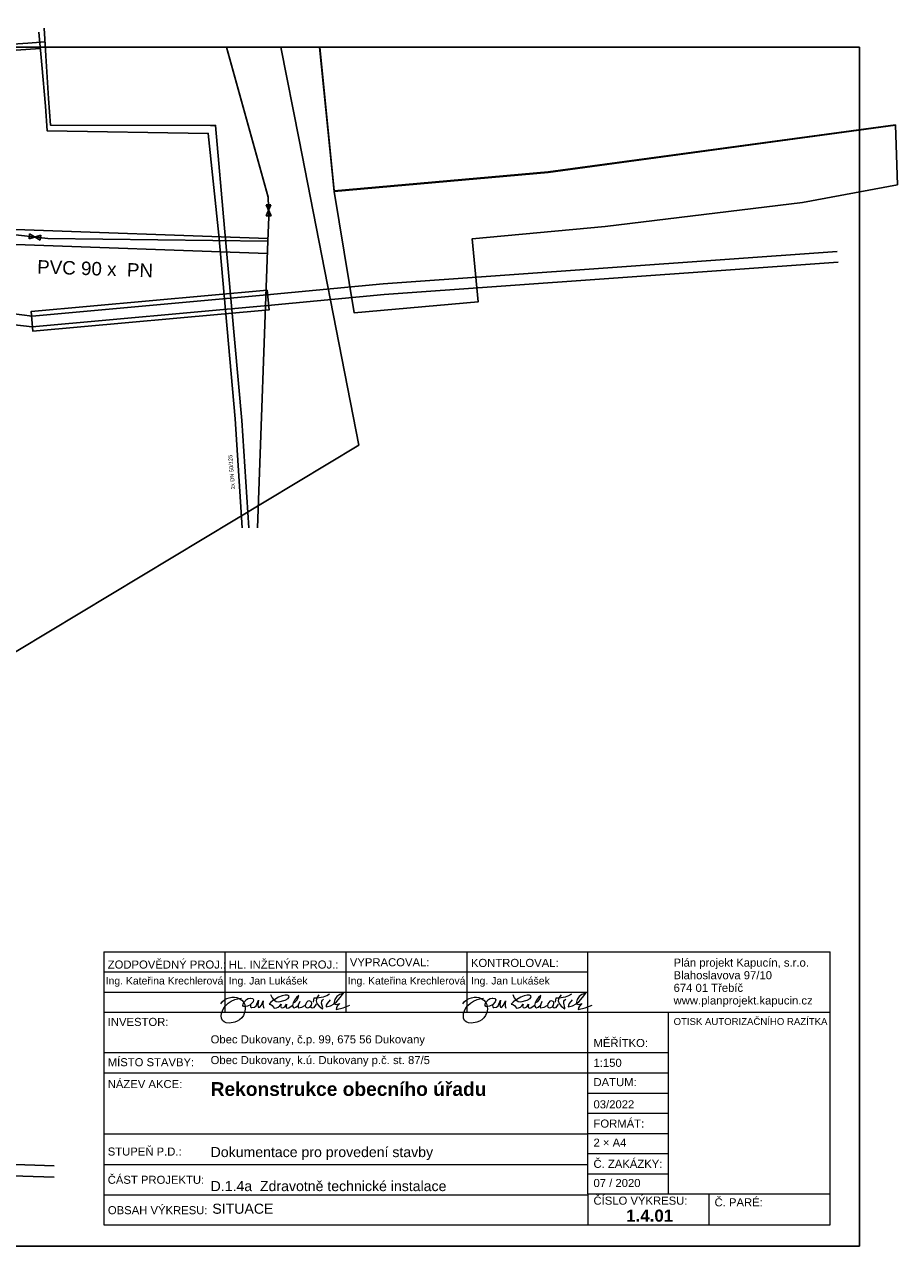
# Model space of a CAD drawing. Header units: millimetres. Extents: x -31600 to 34836, y -22665 to 23603.
# Tile 20 of 20: x 2388 to 34836, y -22051 to 23526. Entities that reach past the tile are written whole.
import ezdxf

# ---------------------------------------------------------------- set-up
doc = ezdxf.new("R2010")
doc.units = ezdxf.units.MM
doc.header["$MEASUREMENT"] = 0
doc.layers.add('--KANAL_POPIS', color=1, linetype='Continuous', lineweight=25)
doc.layers.add('--tabulka', color=7, linetype='Continuous', lineweight=20)
for name, color, linetype in [('BT_ortho', 7, 'Continuous'), ('Situace - terén', 7, 'Continuous'), ('TZB - elektroinstalace', 1, 'Continuous'), ('TZB - horkovod', 7, 'Continuous'), ('TZB - voda', 5, 'Continuous')]:
    doc.layers.add(name, color=color, linetype=linetype)
doc.styles.add('GENERATED_STYLE_1', font='arial.ttf')
doc.styles.add('GENERATED_STYLE_2', font='arialbd.ttf')
doc.styles.add('GENEROVANÝ_STYL_1', font='arial.ttf')

msp = doc.modelspace()

# ---------------------------------------------------------------- linework, layer by layer
at = {"layer": '--KANAL_POPIS'}
for p, q in [((-29578, 22691), (33422, 22691)), ((33422, -21859), (33422, 22691)), ((33422, -21859), (-29578, -21859))]:
    msp.add_line(p, q, dxfattribs=at)
at = {"layer": '--tabulka', "linetype": 'Continuous'}
for p, q in [((5331, -10916), (32331, -10916)), ((5331, -10916), (5331, -21067)), ((9831, -10916), (9831, -13166)), ((14331, -10916), (14331, -13166)), ((18831, -10916), (18831, -13166)), ((23331, -19916), (23331, -10916)), ((32331, -19916), (32331, -10916)), ((5331, -11666), (9831, -11666)), ((9831, -11666), (23331, -11666)), ((5331, -12416), (23331, -12416)), ((5331, -13166), (32331, -13166)), ((26331, -19916), (26331, -13166)), ((5331, -14666), (26331, -14666)), ((5331, -15416), (26331, -15416)), ((23331, -16166), (26331, -16166)), ((23331, -16916), (26331, -16916)), ((23331, -17692), (5331, -17692)), ((23331, -17666), (26331, -17666)), ((23331, -18416), (26331, -18416)), ((5331, -18817), (23331, -18817)), ((23331, -19166), (26331, -19166)), ((5331, -19942), (23331, -19942)), ((23331, -19916), (32331, -19916)), ((23331, -19916), (23331, -21067)), ((27831, -21067), (27831, -19916)), ((32331, -21067), (32331, -19916)), ((5331, -21067), (23331, -21067)), ((23331, -21067), (32331, -21067))]:
    msp.add_line(p, q, dxfattribs=at)
at = {"layer": '--tabulka', "linetype": 'Continuous', "flags": 128}
for points in [[(9683, -12848), (9748, -12768), (9824, -12704), (9910, -12656), (10001, -12624), (10096, -12608), (10190, -12607), (10281, -12622), (10366, -12651)], [(9885, -13554), (9803, -13522), (9745, -13466), (9710, -13390), (9699, -13300), (9709, -13206), (9741, -13107), (9793, -13007), (9866, -12912), (9960, -12824), (10074, -12749), (10210, -12690), (10366, -12651)], [(10366, -12651), (10449, -12641)], [(10366, -12651), (10463, -12712), (10538, -12798), (10573, -12872), (10591, -12957)], [(10538, -12798), (10636, -12694), (10701, -12657), (10773, -12640)], [(10773, -12640), (10794, -12639), (10871, -12655), (10904, -12703), (10881, -12778), (10791, -12876)], [(10994, -12921), (11085, -12720)], [(11085, -12720), (11058, -12888), (11079, -12973), (11103, -12985), (11131, -12977), (11197, -12901), (11261, -12746)], [(11261, -12746), (11248, -12865), (11257, -12944), (11283, -13010)], [(11655, -12708), (11549, -12786), (11478, -12859)], [(11536, -12510), (11594, -12628), (11655, -12708)], [(11687, -12687), (11655, -12708)], [(11655, -12708), (11742, -12764), (11839, -12774), (12076, -12710)], [(11963, -12555), (11831, -12609), (11687, -12687)], [(12076, -12710), (12189, -12649), (12225, -12587), (12208, -12552), (12158, -12531), (12076, -12530), (11963, -12555)], [(12424, -12714), (12373, -12819), (12348, -12913)], [(12397, -12802), (12464, -12768), (12522, -12704), (12564, -12622), (12582, -12539)], [(12582, -12539), (12497, -12614), (12424, -12714)], [(13036, -12763), (12974, -12743), (12919, -12758), (12873, -12798), (12840, -12851), (12826, -12910)], [(13124, -12793), (13151, -12626), (13179, -12627), (13250, -12625)], [(13250, -12625), (13223, -12736), (13255, -12841), (13338, -12940), (13467, -13033)], [(13250, -12625), (13497, -12587), (13625, -12544), (13726, -12480)], [(13334, -12512), (13250, -12625)], [(13467, -13033), (13471, -13002), (13432, -12830), (13437, -12749), (13461, -12712), (13506, -12677)], [(13744, -12708), (13634, -12835), (13606, -12901), (13597, -12969)], [(14002, -12579), (13927, -12693), (13888, -12845)], [(13988, -12776), (14127, -12623), (14247, -12452)], [(14247, -12452), (14109, -12500), (14002, -12579)], [(18683, -12848), (18748, -12768), (18824, -12704), (18910, -12656), (19001, -12624), (19096, -12608), (19190, -12607), (19281, -12622), (19366, -12651)], [(18885, -13554), (18803, -13522), (18745, -13466), (18710, -13390), (18699, -13300), (18709, -13206), (18741, -13107), (18793, -13007), (18866, -12912), (18960, -12824), (19074, -12749), (19210, -12690), (19366, -12651)], [(19366, -12651), (19449, -12641)], [(19366, -12651), (19463, -12712), (19538, -12798), (19573, -12872), (19591, -12957)], [(19538, -12798), (19636, -12694), (19701, -12657), (19773, -12640)], [(19773, -12640), (19794, -12639), (19871, -12655), (19904, -12703), (19881, -12778), (19791, -12876)], [(19994, -12921), (20085, -12720)], [(20085, -12720), (20058, -12888), (20079, -12973), (20103, -12985), (20131, -12977), (20197, -12901), (20261, -12746)], [(20261, -12746), (20248, -12865), (20257, -12944), (20283, -13010)], [(20655, -12708), (20549, -12786), (20478, -12859)], [(20536, -12510), (20594, -12628), (20655, -12708)], [(20687, -12687), (20655, -12708)], [(20655, -12708), (20742, -12764), (20839, -12774), (21076, -12710)], [(20963, -12555), (20831, -12609), (20687, -12687)], [(21076, -12710), (21189, -12649), (21225, -12587), (21208, -12552), (21158, -12531), (21076, -12530), (20963, -12555)], [(21424, -12714), (21373, -12819), (21348, -12913)], [(21397, -12802), (21464, -12768), (21522, -12704), (21564, -12622), (21582, -12539)], [(21582, -12539), (21497, -12614), (21424, -12714)], [(22036, -12763), (21974, -12743), (21919, -12758), (21873, -12798), (21840, -12851), (21826, -12910)], [(22124, -12793), (22151, -12626), (22179, -12627), (22250, -12625)], [(22250, -12625), (22223, -12736), (22255, -12841), (22338, -12940), (22467, -13033)], [(22250, -12625), (22497, -12587), (22625, -12544), (22726, -12480)], [(22334, -12512), (22250, -12625)], [(22467, -13033), (22471, -13002), (22432, -12830), (22437, -12749), (22461, -12712), (22506, -12677)], [(22744, -12708), (22634, -12835), (22606, -12901), (22597, -12969)], [(23002, -12579), (22927, -12693), (22888, -12845)], [(22988, -12776), (23127, -12623), (23247, -12452)], [(23247, -12452), (23109, -12500), (23002, -12579)], [(10592, -13050), (10569, -13179), (10524, -13288), (10462, -13377), (10385, -13447), (10298, -13500), (10204, -13537), (10008, -13565), (9885, -13554)], [(10591, -12957), (10532, -12948), (10506, -12913), (10510, -12860), (10538, -12798)], [(10785, -12888), (10673, -12938), (10591, -12957)], [(10591, -12957), (10592, -13050)], [(10785, -12888), (10782, -12914), (10794, -12969), (10811, -12988), (10836, -12993)], [(10791, -12876), (10785, -12888)], [(10791, -12885), (10785, -12888)], [(10836, -12993), (10935, -12970), (10994, -12921)], [(11478, -12859), (11544, -12875), (11595, -12909)], [(11595, -12909), (11672, -13019)], [(11672, -13019), (11751, -13002), (11819, -12971)], [(11819, -12971), (11878, -12927), (11926, -12867)], [(11926, -12867), (11901, -12945), (11925, -12994), (11984, -13001), (12058, -12959), (12126, -12865)], [(12126, -12865), (12110, -12954), (12118, -12994), (12141, -13011), (12211, -12999), (12338, -12916)], [(12348, -12913), (12377, -12979), (12417, -12999), (12476, -12977), (12554, -12916)], [(12616, -12771), (12564, -12902), (12560, -12959), (12570, -12997)], [(12570, -12997), (12699, -12976)], [(12699, -12976), (12812, -12913)], [(12826, -12910), (12825, -12921), (12845, -12979), (12892, -13002), (12953, -12994), (13011, -12960)], [(13011, -12960), (13054, -12899), (13069, -12834), (13061, -12793), (13036, -12763)], [(13226, -12863), (13180, -12942), (13130, -12998), (13074, -13011), (13011, -12960)], [(13597, -12969), (13758, -12922), (13894, -12849)], [(13888, -12845), (13894, -12849)], [(13894, -12849), (13988, -12776)], [(13894, -12849), (13975, -12875), (14040, -12864), (14109, -12835)], [(13972, -13067), (14233, -13006), (14483, -12899)], [(14014, -12935), (13985, -12996), (13972, -13067)], [(14109, -12835), (14014, -12935)], [(19592, -13050), (19569, -13179), (19524, -13288), (19462, -13377), (19385, -13447), (19298, -13500), (19204, -13537), (19008, -13565), (18885, -13554)], [(19591, -12957), (19532, -12948), (19506, -12913), (19510, -12860), (19538, -12798)], [(19785, -12888), (19673, -12938), (19591, -12957)], [(19591, -12957), (19592, -13050)], [(19785, -12888), (19782, -12914), (19794, -12969), (19811, -12988), (19836, -12993)], [(19791, -12876), (19785, -12888)], [(19791, -12885), (19785, -12888)], [(19836, -12993), (19935, -12970), (19994, -12921)], [(20478, -12859), (20544, -12875), (20595, -12909)], [(20595, -12909), (20672, -13019)], [(20672, -13019), (20751, -13002), (20819, -12971)], [(20819, -12971), (20878, -12927), (20926, -12867)], [(20926, -12867), (20901, -12945), (20925, -12994), (20984, -13001), (21058, -12959), (21126, -12865)], [(21126, -12865), (21110, -12954), (21118, -12994), (21141, -13011), (21211, -12999), (21338, -12916)], [(21348, -12913), (21377, -12979), (21417, -12999), (21476, -12977), (21554, -12916)], [(21616, -12771), (21564, -12902), (21560, -12959), (21570, -12997)], [(21570, -12997), (21699, -12976)], [(21699, -12976), (21812, -12913)], [(21826, -12910), (21825, -12921), (21845, -12979), (21892, -13002), (21953, -12994), (22011, -12960)], [(22011, -12960), (22054, -12899), (22069, -12834), (22061, -12793), (22036, -12763)], [(22226, -12863), (22180, -12942), (22130, -12998), (22074, -13011), (22011, -12960)], [(22597, -12969), (22758, -12922), (22894, -12849)], [(22888, -12845), (22894, -12849)], [(22894, -12849), (22988, -12776)], [(22894, -12849), (22975, -12875), (23040, -12864), (23109, -12835)], [(22972, -13067), (23233, -13006), (23483, -12899)], [(23014, -12935), (22985, -12996), (22972, -13067)], [(23109, -12835), (23014, -12935)]]:
    msp.add_lwpolyline(points, dxfattribs=at)
at = {"layer": 'BT_ortho'}
for points in [[(14811, 7902), (12593, 19238), (11919, 22691)], [(13355, 22691), (13899, 17326), (14640, 12822), (19252, 13230), (19030, 15566), (23977, 16024), (31304, 16919), (34836, 17575), (34760, 19788), (34758, 19804)], [(21847, 18034), (34760, 19788)], [(13899, 17326), (21847, 18034)], [(14811, 7902), (981, -425), (-196, -482)]]:
    msp.add_lwpolyline(points, dxfattribs=at)
at = {"layer": 'Situace - terén', "flags": 128}
msp.add_lwpolyline([(13359, 22691), (13901, 17343), (21849, 18051), (34762, 19805)], dxfattribs=at)
at = {"layer": 'TZB - elektroinstalace'}
for points in [[(32595, 15095), (15723, 13894), (11396, 13485), (2674, 12694), (1525, 12836), (1263, 3710), (327, -425), (-2647, -310), (-16616, -468), (-16613, 191)], [(-17014, 193), (-17017, -873), (-2652, -710), (644, -838), (1662, 3659), (1913, 12385), (2668, 12292), (11433, 13086), (15761, 13497), (32635, 14697)]]:
    msp.add_lwpolyline(points, dxfattribs=at)
msp.add_lwpolyline([(11410, 13661), (11477, 12925), (2703, 12132), (2637, 12868)], close=True, dxfattribs=at)
at = {"layer": 'TZB - horkovod', "flags": 128}
for points in [[(10728, 4832), (10463, 8820), (9822, 15961), (9492, 19777), (9303, 19777), (3350, 19794), (3276, 20779), (3180, 22367), (3121, 23391)], [(3150, 22879), (2509, 22830), (-255, 22654), (-1509, 22561), (-1521, 22691)], [(2917, 23243), (3032, 22030), (3164, 20499), (3231, 19575), (9217, 19480), (9613, 15705), (10214, 8880), (10474, 4832)], [(2974, 22637), (2080, 22569), (-496, 22471), (-1690, 22333), (-1724, 22691)], [(3496, -18874), (-1234, -18708), (-1766, -18689), (-2028, -18931), (-2062, -19706), (-2125, -20686), (-2144, -21368), (-2164, -22051)], [(-1817, -22022), (-1789, -21140), (-1747, -20126), (-1721, -19377), (-1461, -19134), (-809, -19155), (3496, -19292)]]:
    msp.add_lwpolyline(points, dxfattribs=at)
at = {"layer": 'TZB - voda'}
for p, q in [((11547, 16834), (11366, 16832)), ((11366, 16832), (11552, 16418)), ((11371, 16416), (11547, 16834)), ((11552, 16418), (11371, 16416)), ((2576, 15748), (2555, 15568)), ((2555, 15568), (2990, 15699)), ((2969, 15520), (2576, 15748)), ((2990, 15699), (2969, 15520))]:
    msp.add_line(p, q, dxfattribs=at)
for points in [[(3252, 15578), (1727, 15756), (1306, 15806), (1258, 23526)], [(11466, 16383), (11446, 17114), (9896, 22691)], [(11433, 15473), (11466, 16383)], [(11436, 15572), (1712, 15922)], [(11433, 15473), (3252, 15578)], [(11417, 15023), (1719, 15371)], [(11048, 4832), (11433, 15473)]]:
    msp.add_lwpolyline(points, dxfattribs=at)

# ---------------------------------------------------------------- texts
at = {"layer": '--tabulka', "linetype": 'Continuous'}
for s, insert, char_height, attachment_point, style in [('\\A1;{\\fArial|b0|i0|c238|p38;ZODPOVĚDNÝ PROJ.:}', (5481, -11547), 300, 7, 'GENERATED_STYLE_1'), ('\\A1;{\\fArial|b0|i0|c238|p38;HL. INŽENÝR PROJ.:}', (9981, -11547), 300, 7, 'GENERATED_STYLE_1'), ('\\A1;{\\fArial|b0|i0|c238|p38;VYPRACOVAL:}', (14481, -11463), 300, 7, 'GENERATED_STYLE_1'), ('\\A1;{\\fArial|b0|i0|c238|p38;KONTROLOVAL:}', (18981, -11487), 300, 7, 'GENERATED_STYLE_1'), ('\\A1;Ing. Kateřina Krechlerová', (5404, -12037), 277.5, 4, 'GENERATED_STYLE_1'), ('\\A1;{\\fArial|b0|i0|c238|p38;Ing. Jan Lukášek}', (9981, -12037), 277.5, 4, 'GENERATED_STYLE_1'), ('\\A1;Ing. Kateřina Krechlerová', (14404, -12037), 277.5, 4, 'GENERATED_STYLE_1'), ('\\A1;{\\fArial|b0|i0|c238|p38;Ing. Jan Lukášek}', (18981, -12037), 277.5, 4, 'GENERATED_STYLE_1'), ('\\A1;{\\fArial|b0|i0|c238|p38;INVESTOR:}', (5481, -13526), 300, 4, 'GENERATED_STYLE_1'), ('\\A1;{\\fArial|b0|i0|c238|p38;OTISK AUTORIZAČNÍHO RAZÍTKA}', (26514, -13511), 255, 4, 'GENERATED_STYLE_1'), ('\\A1;Obec Dukovany, č.p. 99, 675 56 Dukovany', (9306, -14217), 300, 4, 'GENERATED_STYLE_1'), ('\\A1;{\\fArial|b0|i0|c238|p38;MĚŘÍTKO:}', (23537, -14309), 300, 4, 'GENERATED_STYLE_1'), ('\\A1;{\\fArial|b0|i0|c238|p38;MÍSTO STAVBY:}', (5481, -15023), 300, 4, 'GENERATED_STYLE_1'), ('\\A1;Obec Dukovany, k.ú. Dukovany p.č. st. 87/5', (9306, -14986), 300, 4, 'GENERATED_STYLE_1'), ('\\A1;1:150', (23537, -15197), 300, 7, 'GENERATED_STYLE_1'), ('\\A1;{\\fArial|b0|i0|c238|p38;NÁZEV AKCE:}', (5481, -15834), 300, 4, 'GENERATED_STYLE_1'), ('\\A1;{\\fArial|b0|i0|c238|p38;DATUM:}', (23537, -15762), 300, 4, 'GENERATED_STYLE_1'), ('\\A1;03/2022', (23537, -16588), 300, 4, 'GENERATED_STYLE_1'), ('\\A1;{\\fArial|b0|i0|c238|p38;FORMÁT:}', (23537, -17303), 300, 4, 'GENERATED_STYLE_1'), ('\\A1;{\\fArial|b0|i0|c238|p38;STUPEŇ P.D.:}', (5481, -18342), 300, 4, 'GENERATED_STYLE_1'), ('\\A1;Dokumentace pro provedení stavby', (9306, -18415), 375, 4, 'GENERATED_STYLE_1'), ('\\A1;2 × A4', (23537, -18009), 300, 4, 'GENERATED_STYLE_1'), ('\\A1;{\\fArial|b0|i0|c238|p38;Č. ZAKÁZKY:}', (23537, -18798), 300, 4, 'GENERATED_STYLE_1'), ('\\A1;{\\fArial|b0|i0|c238|p38;ČÁST PROJEKTU:}', (5481, -19390), 300, 4, 'GENERATED_STYLE_1'), ('\\A1;D.1.4a  Zdravotně technické instalace', (9306, -19815), 375, 7, 'GENERATED_STYLE_1'), ('\\A1;07 / 2020', (23537, -19510), 300, 4, 'GENERATED_STYLE_1'), ('\\A1;{\\fArial|b0|i0|c238|p38;ČÍSLO VÝKRESU:}', (23537, -20166), 300, 4, 'GENERATED_STYLE_1'), ('\\A1;{\\fArial|b0|i0|c238|p38;Č. PARÉ:}', (28037, -20228), 300, 4, 'GENERATED_STYLE_1'), ('\\A1;{\\fArial|b0|i0|c238|p38;OBSAH VÝKRESU:}', (5487, -20520), 300, 4, 'GENERATED_STYLE_1'), ('\\A1;SITUACE', (9369, -20656), 375, 7, 'GENERATED_STYLE_1'), ('\\A1;1.4.01', (24751, -20724), 450, 4, 'GENERATED_STYLE_2')]:
    msp.add_mtext(s, dxfattribs=dict(at, insert=insert, char_height=char_height, attachment_point=attachment_point, style=style))
at = {"layer": '--tabulka', "linetype": 'Continuous', "insert": (26514, -12967), "char_height": 300, "width": 5720.9, "attachment_point": 7, "line_spacing_factor": 0.937047, "style": 'GENERATED_STYLE_1'}
msp.add_mtext('\\A1;{\\fArial|b0|i0|c238|p38;Plán projekt Kapucín, s.r.o.\\P\\fArial|b0|i0|c238|p38;Blahoslavova 97/10\\P\\fArial|b0|i0|c238|p38;674 01 Třebíč\\P\\fArial|b0|i0|c238|p38;www.planprojekt.kapucin.cz}', dxfattribs=at)
at = {"layer": '--tabulka', "linetype": 'Continuous', "insert": (9306, -15762), "char_height": 510, "width": 13297.72, "attachment_point": 1, "style": 'GENERATED_STYLE_2'}
msp.add_mtext('\\A1;Rekonstrukce obecního úřadu', dxfattribs=at)
at = {"layer": 'TZB - horkovod', "insert": (10217, 6270), "char_height": 150, "attachment_point": 7, "rotation": 94.9289, "style": 'GENEROVANÝ_STYL_1'}
msp.add_mtext('\\A1;{\\pql;\\fArial|b0|i0|c238|p38;2x DN 50/125}', dxfattribs=at)
at = {"layer": 'TZB - voda', "insert": (2851, 14272), "char_height": 500, "attachment_point": 7, "rotation": 358.1162, "style": 'GENEROVANÝ_STYL_1'}
msp.add_mtext('\\A1;{\\pql;\\fArial|b0|i0|c238|p38;PVC 90 x  PN}', dxfattribs=at)

doc.saveas('drawing.dxf')
